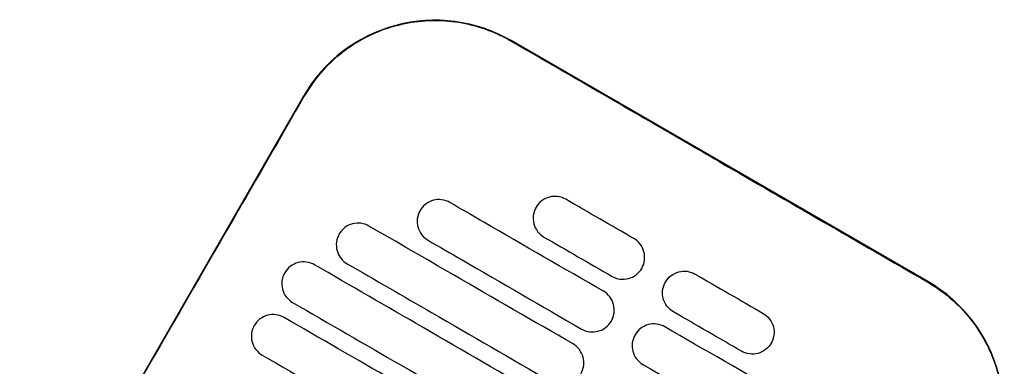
# Model space of a CAD drawing. Header units: metres. Extents: x 15.2 to 54.2, y -39.7 to 1.1.
# Tile 17 of 256: x 21.3215 to 21.5158, y -37.0842 to -37.0159. Entities that reach past the tile are written whole.
import ezdxf

# ---------------------------------------------------------------- set-up
doc = ezdxf.new("R2010")
doc.units = ezdxf.units.M
doc.header["$MEASUREMENT"] = 0
doc.layers.add('2D', color=252, linetype='Continuous')

# ---------------------------------------------------------------- blocks, each defined once
blk = doc.blocks.new('2D_QYOS_150')
for p, q in [((1.24055, -0.27956, 0.012), (1.15829, -0.23204, 0.012)), ((1.11731, -0.24301, 0.012), (1.06128, -0.33999, 0.012))]:
    blk.add_line(p, q)
for centre, start, end in [((1.14328, -0.25802, 0.012), 59.9865, 149.9865), ((1.22555, -0.30554, 0.012), 329.9865, 59.9865)]:
    blk.add_arc(centre, 0.03, start, end)
for points, knots in [([(1.15824, -0.23213, 0.012), (1.15758, -0.23175, 0.012), (1.1569, -0.2314, 0.012), (1.15301, -0.22953, 0.012), (1.14955, -0.22857, 0.012), (1.14242, -0.22792, 0.012), (1.1388, -0.22824, 0.012), (1.13147, -0.23026, 0.012), (1.12788, -0.23209, 0.012), (1.12178, -0.23691, 0.012), (1.11929, -0.23979, 0.012), (1.1174, -0.24306, 0.012)], [-8.20809, -8.20809, -8.20809, -8.20809, -7.978943, -7.978943, -6.912231, -6.912231, -5.830065, -5.830065, -4.632711, -4.632711, -3.498654, -3.498654, -3.498654, -3.498654]), ([(1.19936, -0.2559, 0.012), (1.19774, -0.25497, 0.012), (1.19612, -0.25403, 0.012), (1.1806, -0.24506, 0.012), (1.16921, -0.23848, 0.012), (1.15824, -0.23213, 0.012)], [-12.071476, -12.071476, -12.071476, -12.071476, -11.509189, -11.509189, -6.696301, -6.696301, -6.696301, -6.696301]), ([(1.1174, -0.24306, 0.012), (1.11285, -0.25096, 0.012), (1.10811, -0.25916, 0.012), (1.08946, -0.29146, 0.012), (1.07542, -0.31576, 0.012), (1.06138, -0.34005, 0.012)], [-3.18138, -3.18138, -3.18138, -3.18138, -2.673929, -2.673929, -1.133377, -1.133377, -1.133377, -1.133377]), ([(1.14619, -0.26397, 0.012), (1.14577, -0.26372, 0.012), (1.14522, -0.26351, 0.012), (1.14404, -0.26336, 0.012), (1.14349, -0.26339, 0.012), (1.14241, -0.26368, 0.012), (1.14189, -0.26393, 0.012), (1.14093, -0.26466, 0.012), (1.14057, -0.26512, 0.012), (1.14032, -0.26554, 0.012)], [-0.5513875, -0.5513875, -0.5513875, -0.5513875, -0.4031047, -0.4031047, -0.2776919, -0.2776919, -0.1471638, -0.1471638, 0, 0, 0, 0]), ([(1.17651, -0.28148, 0.012), (1.16864, -0.27694, 0.012), (1.16077, -0.27239, 0.012), (1.15067, -0.26655, 0.012), (1.14843, -0.26526, 0.012), (1.14619, -0.26397, 0.012)], [0.699452, 0.699452, 0.699452, 0.699452, 3.425217, 3.425217, 4.200582, 4.200582, 4.200582, 4.200582]), ([(1.16908, -0.26333, 0.012), (1.16866, -0.26309, 0.012), (1.16811, -0.26287, 0.012), (1.16693, -0.26272, 0.012), (1.16637, -0.26276, 0.012), (1.1653, -0.26304, 0.012), (1.16478, -0.26329, 0.012), (1.16382, -0.26402, 0.012), (1.16346, -0.26448, 0.012), (1.16321, -0.26491, 0.012)], [-0.5513269, -0.5513269, -0.5513269, -0.5513269, -0.4030891, -0.4030891, -0.2776846, -0.2776846, -0.1471626, -0.1471626, 0, 0, 0, 0]), ([(1.14032, -0.26554, 0.012), (1.14008, -0.26597, 0.012), (1.13986, -0.26652, 0.012), (1.13971, -0.26771, 0.012), (1.13975, -0.26826, 0.012), (1.14003, -0.26933, 0.012), (1.14028, -0.26985, 0.012), (1.14101, -0.27081, 0.012), (1.14147, -0.27117, 0.012), (1.14189, -0.27142, 0.012)], [-0.5553353, -0.5553353, -0.5553353, -0.5553353, -0.4045593, -0.4045593, -0.278267, -0.278267, -0.1472205, -0.1472205, 0, 0, 0, 0]), ([(1.16321, -0.26491, 0.012), (1.16297, -0.26533, 0.012), (1.16275, -0.26588, 0.012), (1.1626, -0.26707, 0.012), (1.16263, -0.26762, 0.012), (1.16292, -0.2687, 0.012), (1.16317, -0.26921, 0.012), (1.1639, -0.27017, 0.012), (1.16435, -0.27053, 0.012), (1.16478, -0.27078, 0.012)], [-0.5553938, -0.5553938, -0.5553938, -0.5553938, -0.4045733, -0.4045733, -0.2782728, -0.2782728, -0.147221, -0.147221, 0, 0, 0, 0]), ([(1.13023, -0.26861, 0.012), (1.12981, -0.26836, 0.012), (1.12926, -0.26815, 0.012), (1.12808, -0.268, 0.012), (1.12753, -0.26803, 0.012), (1.12645, -0.26831, 0.012), (1.12593, -0.26857, 0.012), (1.12497, -0.2693, 0.012), (1.12461, -0.26976, 0.012), (1.12436, -0.27018, 0.012)], [-0.5514248, -0.5514248, -0.5514248, -0.5514248, -0.4031161, -0.4031161, -0.2776965, -0.2776965, -0.1471644, -0.1471644, 0, 0, 0, 0]), ([(1.17051, -0.29187, 0.012), (1.16264, -0.28733, 0.012), (1.15477, -0.28278, 0.012), (1.14135, -0.27503, 0.012), (1.13579, -0.27182, 0.012), (1.13023, -0.26861, 0.012)], [0.699452, 0.699452, 0.699452, 0.699452, 3.42526, 3.42526, 5.350619, 5.350619, 5.350619, 5.350619]), ([(1.12436, -0.27018, 0.012), (1.12412, -0.2706, 0.012), (1.1239, -0.27116, 0.012), (1.12375, -0.27234, 0.012), (1.12379, -0.2729, 0.012), (1.12407, -0.27397, 0.012), (1.12432, -0.27449, 0.012), (1.12505, -0.27544, 0.012), (1.1255, -0.27581, 0.012), (1.12593, -0.27605, 0.012)], [-0.5553003, -0.5553003, -0.5553003, -0.5553003, -0.4045497, -0.4045497, -0.2782639, -0.2782639, -0.1472208, -0.1472208, 0, 0, 0, 0]), ([(1.14189, -0.27142, 0.012), (1.14413, -0.27271, 0.012), (1.14637, -0.274, 0.012), (1.15647, -0.27984, 0.012), (1.16434, -0.28438, 0.012), (1.17221, -0.28893, 0.012)], [2.649916, 2.649916, 2.649916, 2.649916, 3.425249, 3.425249, 6.151046, 6.151046, 6.151046, 6.151046]), ([(1.18408, -0.27696, 0.012), (1.18432, -0.27654, 0.012), (1.18454, -0.27599, 0.012), (1.18469, -0.2748, 0.012), (1.18465, -0.27425, 0.012), (1.18437, -0.27317, 0.012), (1.18412, -0.27265, 0.012), (1.18339, -0.2717, 0.012), (1.18294, -0.27134, 0.012), (1.18251, -0.27109, 0.012)], [-0.5554178, -0.5554178, -0.5554178, -0.5554178, -0.4045751, -0.4045751, -0.2782741, -0.2782741, -0.1472211, -0.1472211, 0, 0, 0, 0]), ([(1.11947, -0.27625, 0.012), (1.11904, -0.276, 0.012), (1.1185, -0.27579, 0.012), (1.11731, -0.27564, 0.012), (1.11676, -0.27567, 0.012), (1.11568, -0.27595, 0.012), (1.11517, -0.27621, 0.012), (1.11421, -0.27694, 0.012), (1.11384, -0.2774, 0.012), (1.1136, -0.27782, 0.012)], [-0.5514378, -0.5514378, -0.5514378, -0.5514378, -0.4031217, -0.4031217, -0.2776979, -0.2776979, -0.1471642, -0.1471642, 0, 0, 0, 0]), ([(1.1136, -0.27782, 0.012), (1.11335, -0.27824, 0.012), (1.11313, -0.2788, 0.012), (1.11298, -0.27998, 0.012), (1.11302, -0.28054, 0.012), (1.1133, -0.28161, 0.012), (1.11355, -0.28213, 0.012), (1.11428, -0.28308, 0.012), (1.11474, -0.28345, 0.012), (1.11516, -0.28369, 0.012)], [-0.5552876, -0.5552876, -0.5552876, -0.5552876, -0.4045446, -0.4045446, -0.2782629, -0.2782629, -0.1472212, -0.1472212, 0, 0, 0, 0]), ([(1.1645, -0.30226, 0.012), (1.15664, -0.29772, 0.012), (1.14877, -0.29317, 0.012), (1.13376, -0.2845, 0.012), (1.12661, -0.28037, 0.012), (1.11947, -0.27625, 0.012)], [0.699452, 0.699452, 0.699452, 0.699452, 3.425292, 3.425292, 5.900643, 5.900643, 5.900643, 5.900643]), ([(1.12593, -0.27605, 0.012), (1.13149, -0.27926, 0.012), (1.13704, -0.28247, 0.012), (1.15047, -0.29023, 0.012), (1.15834, -0.29477, 0.012), (1.1662, -0.29932, 0.012)], [1.499949, 1.499949, 1.499949, 1.499949, 3.425284, 3.425284, 6.151116, 6.151116, 6.151116, 6.151116]), ([(1.17821, -0.27854, 0.012), (1.17863, -0.27878, 0.012), (1.17918, -0.279, 0.012), (1.18036, -0.27915, 0.012), (1.18091, -0.27911, 0.012), (1.18199, -0.27883, 0.012), (1.18251, -0.27858, 0.012), (1.18347, -0.27785, 0.012), (1.18383, -0.27739, 0.012), (1.18408, -0.27696, 0.012)], [-0.5512937, -0.5512937, -0.5512937, -0.5512937, -0.403082, -0.403082, -0.27768, -0.27768, -0.1471612, -0.1471612, 0, 0, 0, 0]), ([(1.18875, -0.27966, 0.012), (1.189, -0.27924, 0.012), (1.18936, -0.27878, 0.012), (1.19032, -0.27805, 0.012), (1.19084, -0.27779, 0.012), (1.19192, -0.27751, 0.012), (1.19247, -0.27748, 0.012), (1.19365, -0.27763, 0.012), (1.1942, -0.27784, 0.012), (1.19462, -0.27809, 0.012)], [0, 0, 0, 0, 0.1471605, 0.1471605, 0.2776781, 0.2776781, 0.4030803, 0.4030803, 0.5512777, 0.5512777, 0.5512777, 0.5512777]), ([(1.19032, -0.28553, 0.012), (1.1899, -0.28529, 0.012), (1.18944, -0.28492, 0.012), (1.18871, -0.28397, 0.012), (1.18846, -0.28345, 0.012), (1.18818, -0.28238, 0.012), (1.18814, -0.28183, 0.012), (1.18829, -0.28064, 0.012), (1.18851, -0.28008, 0.012), (1.18875, -0.27966, 0.012)], [0, 0, 0, 0, 0.1472222, 0.1472222, 0.2782773, 0.2782773, 0.4045795, 0.4045795, 0.5554397, 0.5554397, 0.5554397, 0.5554397]), ([(1.2405, -0.27965, 0.012), (1.24056, -0.27969, 0.012), (1.24061, -0.27972, 0.012), (1.24409, -0.28176, 0.012), (1.24707, -0.28442, 0.012), (1.25182, -0.29074, 0.012), (1.25354, -0.29433, 0.012), (1.2554, -0.30164, 0.012), (1.25565, -0.30525, 0.012), (1.25493, -0.31177, 0.012), (1.25417, -0.31465, 0.012), (1.25253, -0.31844, 0.012), (1.25201, -0.31948, 0.012), (1.25143, -0.32049, 0.012)], [8.273299, 8.273299, 8.273299, 8.273299, 8.293543, 8.293543, 9.48086, 9.48086, 10.665623, 10.665623, 11.74288, 11.74288, 12.632334, 12.632334, 12.981673, 12.981673, 12.981673, 12.981673]), ([(1.17808, -0.28735, 0.012), (1.17832, -0.28693, 0.012), (1.17854, -0.28638, 0.012), (1.17869, -0.28519, 0.012), (1.17865, -0.28464, 0.012), (1.17837, -0.28356, 0.012), (1.17812, -0.28305, 0.012), (1.17739, -0.28209, 0.012), (1.17693, -0.28173, 0.012), (1.17651, -0.28148, 0.012)], [-0.5553983, -0.5553983, -0.5553983, -0.5553983, -0.4045681, -0.4045681, -0.278271, -0.278271, -0.1472202, -0.1472202, 0, 0, 0, 0]), ([(1.11516, -0.28369, 0.012), (1.12231, -0.28782, 0.012), (1.12945, -0.29195, 0.012), (1.14447, -0.30062, 0.012), (1.15233, -0.30516, 0.012), (1.1602, -0.30971, 0.012)], [0.949973, 0.949973, 0.949973, 0.949973, 3.425307, 3.425307, 6.151164, 6.151164, 6.151164, 6.151164]), ([(1.11346, -0.28664, 0.012), (1.11304, -0.28639, 0.012), (1.11249, -0.28618, 0.012), (1.11131, -0.28603, 0.012), (1.11076, -0.28606, 0.012), (1.10968, -0.28634, 0.012), (1.10916, -0.2866, 0.012), (1.10821, -0.28733, 0.012), (1.10784, -0.28779, 0.012), (1.10759, -0.28821, 0.012)], [-0.5514274, -0.5514274, -0.5514274, -0.5514274, -0.4031209, -0.4031209, -0.2776962, -0.2776962, -0.1471634, -0.1471634, 0, 0, 0, 0]), ([(1.1585, -0.31265, 0.012), (1.15063, -0.30811, 0.012), (1.14277, -0.30356, 0.012), (1.12775, -0.29489, 0.012), (1.12061, -0.29076, 0.012), (1.11346, -0.28664, 0.012)], [0.699452, 0.699452, 0.699452, 0.699452, 3.425313, 3.425313, 5.900643, 5.900643, 5.900643, 5.900643]), ([(1.17221, -0.28893, 0.012), (1.17263, -0.28917, 0.012), (1.17318, -0.28939, 0.012), (1.17436, -0.28954, 0.012), (1.17491, -0.2895, 0.012), (1.17599, -0.28922, 0.012), (1.17651, -0.28897, 0.012), (1.17746, -0.28824, 0.012), (1.17783, -0.28778, 0.012), (1.17808, -0.28735, 0.012)], [-0.5513071, -0.5513071, -0.5513071, -0.5513071, -0.4030846, -0.4030846, -0.2776802, -0.2776802, -0.1471604, -0.1471604, 0, 0, 0, 0]), ([(1.20805, -0.28585, 0.012), (1.20848, -0.28609, 0.012), (1.20894, -0.28646, 0.012), (1.20966, -0.28741, 0.012), (1.20992, -0.28793, 0.012), (1.2102, -0.289, 0.012), (1.21024, -0.28956, 0.012), (1.21009, -0.29074, 0.012), (1.20987, -0.2913, 0.012), (1.20962, -0.29172, 0.012)], [0, 0, 0, 0, 0.147223, 0.147223, 0.2782783, 0.2782783, 0.4045781, 0.4045781, 0.5554474, 0.5554474, 0.5554474, 0.5554474]), ([(1.10759, -0.28821, 0.012), (1.10735, -0.28864, 0.012), (1.10713, -0.28919, 0.012), (1.10698, -0.29037, 0.012), (1.10702, -0.29093, 0.012), (1.1073, -0.292, 0.012), (1.10755, -0.29252, 0.012), (1.10828, -0.29347, 0.012), (1.10874, -0.29384, 0.012), (1.10916, -0.29408, 0.012)], [-0.5552953, -0.5552953, -0.5552953, -0.5552953, -0.4045437, -0.4045437, -0.2782634, -0.2782634, -0.1472215, -0.1472215, 0, 0, 0, 0]), ([(1.18862, -0.28848, 0.012), (1.1882, -0.28823, 0.012), (1.18765, -0.28802, 0.012), (1.18647, -0.28787, 0.012), (1.18592, -0.2879, 0.012), (1.18484, -0.28819, 0.012), (1.18432, -0.28844, 0.012), (1.18336, -0.28917, 0.012), (1.183, -0.28963, 0.012), (1.18275, -0.29005, 0.012)], [-0.5512944, -0.5512944, -0.5512944, -0.5512944, -0.4030833, -0.4030833, -0.2776787, -0.2776787, -0.1471599, -0.1471599, 0, 0, 0, 0]), ([(1.21894, -0.30599, 0.012), (1.2167, -0.3047, 0.012), (1.21446, -0.30341, 0.012), (1.20436, -0.29757, 0.012), (1.19649, -0.29302, 0.012), (1.18862, -0.28848, 0.012)], [2.649852, 2.649852, 2.649852, 2.649852, 3.425217, 3.425217, 6.150983, 6.150983, 6.150983, 6.150983]), ([(1.18275, -0.29005, 0.012), (1.18251, -0.29048, 0.012), (1.18229, -0.29103, 0.012), (1.18214, -0.29222, 0.012), (1.18218, -0.29277, 0.012), (1.18246, -0.29384, 0.012), (1.18271, -0.29436, 0.012), (1.18344, -0.29532, 0.012), (1.18389, -0.29568, 0.012), (1.18432, -0.29593, 0.012)], [-0.5554159, -0.5554159, -0.5554159, -0.5554159, -0.4045716, -0.4045716, -0.2782736, -0.2782736, -0.1472211, -0.1472211, 0, 0, 0, 0]), ([(1.17207, -0.29774, 0.012), (1.17232, -0.29732, 0.012), (1.17254, -0.29677, 0.012), (1.17269, -0.29558, 0.012), (1.17265, -0.29503, 0.012), (1.17237, -0.29395, 0.012), (1.17212, -0.29344, 0.012), (1.17139, -0.29248, 0.012), (1.17093, -0.29212, 0.012), (1.17051, -0.29187, 0.012)], [-0.5553838, -0.5553838, -0.5553838, -0.5553838, -0.4045626, -0.4045626, -0.2782686, -0.2782686, -0.1472195, -0.1472195, 0, 0, 0, 0]), ([(1.20962, -0.29172, 0.012), (1.20938, -0.29214, 0.012), (1.20901, -0.2926, 0.012), (1.20805, -0.29333, 0.012), (1.20753, -0.29359, 0.012), (1.20646, -0.29387, 0.012), (1.20591, -0.2939, 0.012), (1.20472, -0.29375, 0.012), (1.20418, -0.29354, 0.012), (1.20375, -0.29329, 0.012)], [0, 0, 0, 0, 0.1471602, 0.1471602, 0.2776775, 0.2776775, 0.4030818, 0.4030818, 0.5512681, 0.5512681, 0.5512681, 0.5512681]), ([(1.10916, -0.29408, 0.012), (1.11631, -0.29821, 0.012), (1.12345, -0.30234, 0.012), (1.13846, -0.31101, 0.012), (1.14633, -0.31556, 0.012), (1.1542, -0.3201, 0.012)], [0.949998, 0.949998, 0.949998, 0.949998, 3.42532, 3.42532, 6.151189, 6.151189, 6.151189, 6.151189]), ([(1.18432, -0.29593, 0.012), (1.19219, -0.30047, 0.012), (1.20005, -0.30501, 0.012), (1.21016, -0.31085, 0.012), (1.2124, -0.31215, 0.012), (1.21464, -0.31344, 0.012)], [0.699452, 0.699452, 0.699452, 0.699452, 3.425249, 3.425249, 4.200582, 4.200582, 4.200582, 4.200582])]:
    blk.add_open_spline(points, degree=3, knots=knots)
for points in [[(1.19936, -0.2559, 0.012), (1.21307, -0.26382, 0.012), (1.22678, -0.27174, 0.012), (1.2405, -0.27965, 0.012)], [(1.18251, -0.27109, 0.012), (1.17803, -0.2685, 0.012), (1.17356, -0.26592, 0.012), (1.16908, -0.26333, 0.012)], [(1.16478, -0.27078, 0.012), (1.16925, -0.27336, 0.012), (1.17373, -0.27595, 0.012), (1.17821, -0.27854, 0.012)], [(1.19462, -0.27809, 0.012), (1.1991, -0.28067, 0.012), (1.20358, -0.28326, 0.012), (1.20805, -0.28585, 0.012)], [(1.20375, -0.29329, 0.012), (1.19928, -0.29071, 0.012), (1.1948, -0.28812, 0.012), (1.19032, -0.28553, 0.012)]]:
    blk.add_open_spline(points, degree=3)
blk = doc.blocks.new('ae1b6542-e8ff-4f71-b3f1-bfd580268417')
at = {"layer": '2D'}
blk.add_blockref('2D_QYOS_150', (-0.77501, 0.54133, 0.012), dxfattribs=at)

msp = doc.modelspace()

# ---------------------------------------------------------------- block references
msp.add_blockref('ae1b6542-e8ff-4f71-b3f1-bfd580268417', (21.03518, -37.32927))

doc.saveas('drawing.dxf')
